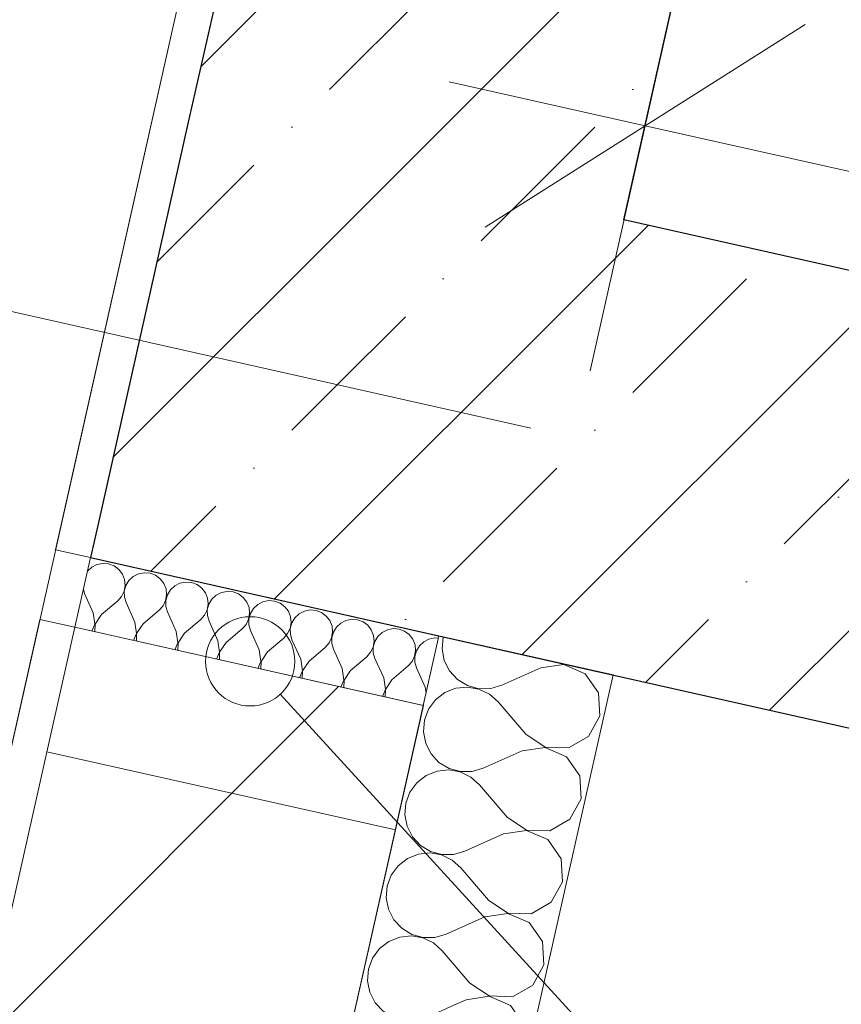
# Model space of a CAD drawing. Header units: millimetres. Extents: x -7213913 to -6937159, y 6128912 to 6404062.
# Tile 196 of 208: x -7187868 to -7187408, y 6173921 to 6174473. Entities that reach past the tile are written whole.
import ezdxf
from ezdxf.enums import TextEntityAlignment as Align

# ---------------------------------------------------------------- set-up
doc = ezdxf.new("R2010")
doc.units = ezdxf.units.MM
doc.header["$MEASUREMENT"] = 0
doc.linetypes.add('короткая штриховая', pattern=[282.222222, 141.111111, -141.111111])
doc.linetypes.add('Штрихпунктирная', pattern=[670.277762, 352.777767, -176.388884, 0, -141.111112])
for name, color, linetype, lineweight in [('0_Ном._пера__1', 7, 'Continuous', 0), ('0_Ном._пера__120', 7, 'Continuous', 0), ('S - МОП.АР_Ном._пера__2', 8, 'Continuous', 15), ('АР-вертикальная связь - Лифт.АР_Ном._пера__120', 7, 'Continuous', 0), ('АР-Стены_внешние_.АР_Ном._пера__1', 7, 'Continuous', 0), ('АР-Стены_внешние_.АР_Ном._пера__120', 7, 'Continuous', 0), ('АР-Стены_внутренние_пилоны.АР_Ном._пера__1', 7, 'Continuous', 30), ('АР-Стены_Перегородки_межквартирные_200.АР_Ном._пера__1', 7, 'Continuous', 15), ('АР-Чертеж-Оси_Осевые размеры.АР_Ном._пера__120', 7, 'Continuous', 0), ('АР-Чертеж-Размеры.АР_Ном._пера__1', 7, 'Continuous', 0), ('Паспорта Зон Archicad_Ном._пера__1', 7, 'Continuous', 0)]:
    doc.layers.add(name, color=color, linetype=linetype, lineweight=lineweight)
for name, color, linetype in [('S - МОП.АР', 7, 'Continuous'), ('АР-Стены_внутренние_пилоны.АР', 7, 'Continuous'), ('АР-Стены_Перегородки_межквартирные_200.АР', 7, 'Continuous'), ('АР-Чертеж-Оси_Осевые размеры.АР', 7, 'Continuous'), ('АР-Чертеж-Размеры.АР', 7, 'Continuous')]:
    doc.layers.add(name, color=color, linetype=linetype)
doc.styles.add('РЎР“Р•РќР•Р\xa0Р\x98Р\xa0_РЎРўР\x98Р›Р¬_2', font='calibri.ttf')
doc.styles.add('РЎР“Р•РќР•Р\xa0Р\x98Р\xa0_РЎРўР\x98Р›Р¬_3', font='GOST_Common.ttf')
doc.styles.add('РЎР“Р•РќР•Р\xa0Р\x98Р\xa0_РЎРўР\x98Р›Р¬_5', font='GOTHIC.TTF')
doc.dimstyles.new('СГЕНЕРИР_СТИЛЬ__3', dxfattribs={"dimtxt": 200, "dimasz": 142.5, "dimexe": 0.18, "dimexo": 0.0625, "dimgap": 0, "dimtad": 1, "dimdec": 0, "dimzin": 0, "dimdsep": 46, "dimtxsty": 'РЎР“Р•РќР•Р\xa0Р\x98Р\xa0_РЎРўР\x98Р›Р¬_3', "dimblk": 'ARROWHEAD_6', "dimblk1": 'ARROWHEAD_6', "dimblk2": 'ARROWHEAD_6', "dimcen": 0.09, "dimse1": 1, "dimse2": 1, "dimclrd": 7, "dimclre": 7, "dimclrt": 7, "dimazin": 0, "dimtfac": 1, "dimtdec": 4, "dimtmove": 0, "dimatfit": 3, "dimfxl": 1, "dimtolj": 1, "dimtzin": 0, "dimarcsym": 0})
doc.dimstyles.new('СГЕНЕРИР_СТИЛЬ__5', dxfattribs={"dimtxt": 129.999995, "dimasz": 142.5, "dimexe": 0.18, "dimexo": 0.0625, "dimgap": 0, "dimtad": 1, "dimdec": 0, "dimzin": 0, "dimdsep": 46, "dimtxsty": 'РЎР“Р•РќР•Р\xa0Р\x98Р\xa0_РЎРўР\x98Р›Р¬_3', "dimblk": 'ARROWHEAD_6', "dimblk1": 'ARROWHEAD_6', "dimblk2": 'ARROWHEAD_6', "dimcen": 0.09, "dimse1": 1, "dimse2": 1, "dimclrd": 7, "dimclre": 7, "dimclrt": 7, "dimazin": 0, "dimtfac": 1, "dimtdec": 4, "dimtmove": 0, "dimatfit": 3, "dimfxl": 1, "dimtolj": 1, "dimtzin": 0, "dimarcsym": 0})
doc.dimstyles.new('СГЕНЕРИР_СТИЛЬ__6', dxfattribs={"dimtxt": 129.999995, "dimasz": 142.5, "dimexe": 0.18, "dimexo": 300000, "dimgap": 0, "dimtad": 1, "dimdec": 0, "dimzin": 0, "dimdsep": 46, "dimtxsty": 'РЎР“Р•РќР•Р\xa0Р\x98Р\xa0_РЎРўР\x98Р›Р¬_3', "dimblk": 'ARROWHEAD_6', "dimblk1": 'ARROWHEAD_6', "dimblk2": 'ARROWHEAD_6', "dimcen": 0.09, "dimclrd": 7, "dimclre": 7, "dimclrt": 7, "dimazin": 0, "dimtfac": 1, "dimtdec": 4, "dimtmove": 2, "dimatfit": 3, "dimfxl": 1, "dimtolj": 1, "dimtzin": 0, "dimarcsym": 0})
pattern_1 = [(45, (-6566190.34, 6563027.8), (-111.369318, 111.369318), [0, -105, 0, -157.5]), (110, (-6565840.34, 6563027.8), (148.001588, 53.868173), [0, -77, 0, -133])]
pattern_2 = [(45, (-6566190.34, 6562677.8), (-84.852814, 84.852814), []), (45, (-6566232.77, 6562720.22), (-84.852814, 84.852814), [90, -30, 0, -30])]

# ---------------------------------------------------------------- blocks, each defined once
blk = doc.blocks.new('Лифтовой холл _ ПБЗ_1_51_1', base_point=(-7188853.33, 6178755.24))
at = {"layer": 'S - МОП.АР_Ном._пера__2', "color": 8, "linetype": 'Continuous', "lineweight": 15, "flags": 128}
blk.add_lwpolyline([(-7192033.86, 6181367.83), (-7192391.05, 6179777.45), (-7190283.55, 6179304.11), (-7191317.83, 6174699.02), (-7187902.9, 6173932.05), (-7186511.43, 6180127.52)], close=True, dxfattribs=at)
at = {"layer": 'Паспорта Зон Archicad_Ном._пера__1', "color": 7, "lineweight": 0, "style": 'РЎР“Р•РќР•Р\xa0Р\x98Р\xa0_РЎРўР\x98Р›Р¬_3'}
blk.add_attdef('ROOM_NUMBER', text='', height=350, rotation=347.3417, dxfattribs=at).set_placement((-7188399.6, 6179289.73), align=Align.MIDDLE_CENTER)
at = {"layer": 'Паспорта Зон Archicad_Ном._пера__1', "color": 7, "lineweight": 0, "style": 'РЎР“Р•РќР•Р\xa0Р\x98Р\xa0_РЎРўР\x98Р›Р¬_2'}
blk.add_attdef('ROOM_AREA', text='', height=200, rotation=347.3417, dxfattribs=at).set_placement((-7188124.59, 6178668.44), align=Align.MIDDLE_RIGHT)
blk = doc.blocks.new('Стена_207_1', base_point=(-7187679.25, 6174266.15))
at = {"layer": 'АР-Стены_внутренние_пилоны.АР', "linetype": 'Continuous', "lineweight": 0, "true_color": 0x000000}
h = blk.add_hatch(dxfattribs=at)
h.set_pattern_fill('ШТУКАТУРКА__ГИПС_01_0001', color=18, style=0, pattern_type=2)
h.set_pattern_definition(pattern_1)
h.paths.add_polyline_path([(-7187848.12, 6174175.96), (-7187824.55, 6174189.64), (-7187666.44, 6174893.6), (-7187685.96, 6174897.98)])
h = blk.add_hatch(dxfattribs=at)
h.set_pattern_fill('ЖЕЛЕЗОБЕТОН__PROJECT__0001', color=18, style=0, pattern_type=2)
h.set_pattern_definition(pattern_2)
h.paths.add_polyline_path([(-7187666.44, 6174893.6), (-7187773.82, 6174415.5), (-7187529.9, 6174360.72), (-7187422.52, 6174838.82)])
h = blk.add_hatch(dxfattribs=at)
h.set_pattern_fill('ЖЕЛЕЗОБЕТОН__PROJECT__0001', color=18, style=0, pattern_type=2)
h.set_pattern_definition(pattern_2)
h.paths.add_polyline_path([(-7187824.55, 6174189.64), (-7187529.9, 6174360.72), (-7187773.82, 6174415.5)])
h = blk.add_hatch(dxfattribs=at)
h.set_pattern_fill('ЖЕЛЕЗОБЕТОН__PROJECT__0001', color=18, style=0, pattern_type=2)
h.set_pattern_definition(pattern_2)
h.paths.add_polyline_path([(-7187824.55, 6174189.64), (-7187828.61, 6174171.58), (-7187584.68, 6174116.79), (-7187529.9, 6174360.72)])
h = blk.add_hatch(dxfattribs=at)
h.set_pattern_fill('ШТУКАТУРКА__ГИПС_01_0001', color=18, style=0, pattern_type=2)
h.set_pattern_definition(pattern_1)
h.paths.add_polyline_path([(-7187848.12, 6174175.96), (-7187828.61, 6174171.58), (-7187824.55, 6174189.64)])
at = {"layer": 'АР-Стены_внутренние_пилоны.АР_Ном._пера__1', "color": 7, "linetype": 'Continuous', "lineweight": 30}
for p, q in [((-7187666.44, 6174893.6), (-7187773.82, 6174415.5)), ((-7187773.82, 6174415.5), (-7187824.55, 6174189.64)), ((-7187824.55, 6174189.64), (-7187828.61, 6174171.58))]:
    blk.add_line(p, q, dxfattribs=at)
at = {"layer": 'АР-Стены_внутренние_пилоны.АР_Ном._пера__1', "color": 7, "linetype": 'Continuous', "lineweight": 0, "flags": 128}
for points in [[(-7187685.96, 6174897.98), (-7187848.12, 6174175.96)], [(-7187848.12, 6174175.96), (-7187828.61, 6174171.58)]]:
    blk.add_lwpolyline(points, dxfattribs=at)
at = {"layer": 'АР-Стены_внутренние_пилоны.АР_Ном._пера__1', "color": 7, "linetype": 'Continuous', "lineweight": 30, "flags": 128}
for points in [[(-7187529.9, 6174360.72), (-7187422.52, 6174838.82)], [(-7187828.61, 6174171.58), (-7187584.68, 6174116.79)]]:
    blk.add_lwpolyline(points, dxfattribs=at)
blk = doc.blocks.new('Стена_208_1', base_point=(-7187679.25, 6174266.15))
at = {"layer": 'АР-Стены_внутренние_пилоны.АР', "linetype": 'Continuous', "lineweight": 0, "true_color": 0x000000}
h = blk.add_hatch(dxfattribs=at)
h.set_pattern_fill('ЖЕЛЕЗОБЕТОН__PROJECT__0001', color=18, style=0, pattern_type=2)
h.set_pattern_definition(pattern_2)
h.paths.add_polyline_path([(-7187529.9, 6174360.72), (-7187584.68, 6174116.79), (-7184852.74, 6173503.22), (-7184797.95, 6173747.14)])
at = {"layer": 'АР-Стены_внутренние_пилоны.АР_Ном._пера__1', "color": 7, "linetype": 'Continuous', "lineweight": 30, "flags": 128}
for points in [[(-7184797.95, 6173747.14), (-7187529.9, 6174360.72)], [(-7187584.68, 6174116.79), (-7184852.74, 6173503.22)]]:
    blk.add_lwpolyline(points, dxfattribs=at)
blk = doc.blocks.new('Стена_212_1', base_point=(-7187739.78, 6174110.71))
at = {"layer": 'АР-Стены_Перегородки_межквартирные_200.АР', "linetype": 'Continuous', "lineweight": 0, "true_color": 0x000000}
h = blk.add_hatch(dxfattribs=at)
h.set_pattern_fill('ШТУКАТУРКА__ГИПС_01_0001', color=18, style=0, pattern_type=2)
h.set_pattern_definition(pattern_1)
h.paths.add_polyline_path([(-7187856.87, 6174137.01), (-7187913.86, 6173883.27), (-7187894.34, 6173878.88), (-7187837.35, 6174132.63)])
h = blk.add_hatch(dxfattribs=at)
h.set_pattern_fill('БЛОКИ_БЕТОННЫЕ_ЭФФЕКТИВН_78', color=18, style=0, pattern_type=2)
h.set_pattern_definition([(45, (-6566190.34, 6562677.8), (-127.279217, 127.279217), [])])
h.paths.add_polyline_path([(-7187837.35, 6174132.63), (-7187894.34, 6173878.88), (-7187699.2, 6173835.06), (-7187642.21, 6174088.8)])
at = {"layer": 'АР-Стены_Перегородки_межквартирные_200.АР_Ном._пера__1', "color": 7, "linetype": 'Continuous', "lineweight": 15}
blk.add_line((-7187837.35, 6174132.63), (-7187894.34, 6173878.88), dxfattribs=at)
at = {"layer": 'АР-Стены_Перегородки_межквартирные_200.АР_Ном._пера__1', "color": 7, "linetype": 'Continuous', "lineweight": 0, "flags": 128}
for points in [[(-7187856.87, 6174137.01), (-7187913.86, 6173883.27)], [(-7187856.87, 6174137.01), (-7187837.35, 6174132.63)], [(-7187913.86, 6173883.27), (-7187894.34, 6173878.88)]]:
    blk.add_lwpolyline(points, dxfattribs=at)
at = {"layer": 'АР-Стены_Перегородки_межквартирные_200.АР_Ном._пера__1', "color": 7, "linetype": 'Continuous', "lineweight": 15, "flags": 128}
for points in [[(-7187837.35, 6174132.63), (-7187642.21, 6174088.8)], [(-7187699.2, 6173835.06), (-7187642.21, 6174088.8)]]:
    blk.add_lwpolyline(points, dxfattribs=at)
blk = doc.blocks.new('*X807', base_point=(-6566190.34, 6562677.79))
at = {"layer": 'АР-Стены_внешние_.АР_Ном._пера__1', "color": 7, "linetype": 'Continuous', "lineweight": 0}
for p, q in [((-7187827.87, 6174166.21), (-7187830.28, 6174163.98)), ((-7187824.94, 6174167.7), (-7187827.87, 6174166.21)), ((-7187821.72, 6174168.34), (-7187824.94, 6174167.7)), ((-7187818.45, 6174168.07), (-7187821.72, 6174168.34)), ((-7187815.37, 6174166.91), (-7187818.45, 6174168.07)), ((-7187812.73, 6174164.96), (-7187815.37, 6174166.91)), ((-7187810.72, 6174162.36), (-7187812.73, 6174164.96)), ((-7187830.28, 6174163.98), (-7187830.33, 6174163.89)), ((-7187809.5, 6174159.31), (-7187810.72, 6174162.36)), ((-7187809.16, 6174156.05), (-7187809.5, 6174159.31)), ((-7187804.64, 6174161), (-7187807.05, 6174158.76)), ((-7187801.71, 6174162.49), (-7187804.64, 6174161)), ((-7187798.49, 6174163.12), (-7187801.71, 6174162.49)), ((-7187795.22, 6174162.85), (-7187798.49, 6174163.12)), ((-7187792.14, 6174161.7), (-7187795.22, 6174162.85)), ((-7187789.5, 6174159.75), (-7187792.14, 6174161.7)), ((-7187787.49, 6174157.15), (-7187789.5, 6174159.75)), ((-7187832.58, 6174153.86), (-7187831.91, 6174151.57)), ((-7187809.72, 6174152.81), (-7187809.16, 6174156.05)), ((-7187808.75, 6174155.96), (-7187809.63, 6174152.79)), ((-7187807.05, 6174158.76), (-7187808.75, 6174155.96)), ((-7187786.27, 6174154.1), (-7187787.49, 6174157.15)), ((-7187785.93, 6174150.83), (-7187786.27, 6174154.1)), ((-7187783.82, 6174153.55), (-7187785.52, 6174150.74)), ((-7187781.41, 6174155.78), (-7187783.82, 6174153.55)), ((-7187778.48, 6174157.27), (-7187781.41, 6174155.78)), ((-7187775.26, 6174157.91), (-7187778.48, 6174157.27)), ((-7187771.98, 6174157.63), (-7187775.26, 6174157.91)), ((-7187768.91, 6174156.48), (-7187771.98, 6174157.63)), ((-7187766.27, 6174154.53), (-7187768.91, 6174156.48)), ((-7187764.26, 6174151.93), (-7187766.27, 6174154.53)), ((-7187827.03, 6174140.71), (-7187831.91, 6174151.57)), ((-7187813.33, 6174147.4), (-7187811.15, 6174149.85)), ((-7187811.15, 6174149.85), (-7187809.72, 6174152.81)), ((-7187809.63, 6174152.79), (-7187809.6, 6174149.51)), ((-7187809.6, 6174149.51), (-7187808.68, 6174146.35)), ((-7187786.49, 6174147.6), (-7187785.93, 6174150.83)), ((-7187785.52, 6174150.74), (-7187786.4, 6174147.57)), ((-7187763.04, 6174148.88), (-7187764.26, 6174151.93)), ((-7187762.7, 6174145.61), (-7187763.04, 6174148.88)), ((-7187760.58, 6174148.33), (-7187762.29, 6174145.52)), ((-7187758.18, 6174150.56), (-7187760.58, 6174148.33)), ((-7187755.25, 6174152.05), (-7187758.18, 6174150.56)), ((-7187752.03, 6174152.69), (-7187755.25, 6174152.05)), ((-7187748.75, 6174152.42), (-7187752.03, 6174152.69)), ((-7187745.68, 6174151.26), (-7187748.75, 6174152.42)), ((-7187743.04, 6174149.31), (-7187745.68, 6174151.26)), ((-7187741.03, 6174146.71), (-7187743.04, 6174149.31)), ((-7187822.38, 6174139.67), (-7187813.33, 6174147.4)), ((-7187803.8, 6174135.5), (-7187808.68, 6174146.35)), ((-7187790.1, 6174142.18), (-7187787.92, 6174144.64)), ((-7187787.92, 6174144.64), (-7187786.49, 6174147.6)), ((-7187786.4, 6174147.57), (-7187786.37, 6174144.29)), ((-7187786.37, 6174144.29), (-7187785.45, 6174141.14)), ((-7187763.26, 6174142.38), (-7187762.7, 6174145.61)), ((-7187762.29, 6174145.52), (-7187763.16, 6174142.36)), ((-7187739.81, 6174143.66), (-7187741.03, 6174146.71)), ((-7187739.46, 6174140.4), (-7187739.81, 6174143.66)), ((-7187737.35, 6174143.11), (-7187739.06, 6174140.31)), ((-7187734.95, 6174145.35), (-7187737.35, 6174143.11)), ((-7187732.02, 6174146.84), (-7187734.95, 6174145.35)), ((-7187728.8, 6174147.47), (-7187732.02, 6174146.84)), ((-7187725.52, 6174147.2), (-7187728.8, 6174147.47)), ((-7187722.45, 6174146.05), (-7187725.52, 6174147.2)), ((-7187719.81, 6174144.1), (-7187722.45, 6174146.05)), ((-7187717.8, 6174141.5), (-7187719.81, 6174144.1)), ((-7187826.08, 6174134.28), (-7187827.03, 6174140.71)), ((-7187822.38, 6174139.67), (-7187825.99, 6174134.25)), ((-7187799.15, 6174134.45), (-7187790.1, 6174142.18)), ((-7187780.57, 6174130.28), (-7187785.45, 6174141.14)), ((-7187775.92, 6174129.24), (-7187766.87, 6174136.96)), ((-7187766.87, 6174136.96), (-7187764.69, 6174139.42)), ((-7187764.69, 6174139.42), (-7187763.26, 6174142.38)), ((-7187763.16, 6174142.36), (-7187763.14, 6174139.07)), ((-7187763.14, 6174139.07), (-7187762.22, 6174135.92)), ((-7187741.45, 6174134.2), (-7187740.03, 6174137.16)), ((-7187740.03, 6174137.16), (-7187739.46, 6174140.4)), ((-7187739.06, 6174140.31), (-7187739.93, 6174137.14)), ((-7187739.93, 6174137.14), (-7187739.91, 6174133.86)), ((-7187716.58, 6174138.45), (-7187717.8, 6174141.5)), ((-7187716.23, 6174135.18), (-7187716.58, 6174138.45)), ((-7187714.12, 6174137.9), (-7187715.83, 6174135.09)), ((-7187711.71, 6174140.13), (-7187714.12, 6174137.9)), ((-7187708.79, 6174141.62), (-7187711.71, 6174140.13)), ((-7187705.57, 6174142.26), (-7187708.79, 6174141.62)), ((-7187702.29, 6174141.99), (-7187705.57, 6174142.26)), ((-7187699.22, 6174140.83), (-7187702.29, 6174141.99)), ((-7187696.57, 6174138.88), (-7187699.22, 6174140.83)), ((-7187694.57, 6174136.28), (-7187696.57, 6174138.88)), ((-7187682.33, 6174137.04), (-7187685.56, 6174136.41)), ((-7187679.06, 6174136.77), (-7187682.33, 6174137.04)), ((-7187827.76, 6174130.38), (-7187826.08, 6174134.28)), ((-7187825.99, 6174134.25), (-7187826.13, 6174130.02)), ((-7187802.85, 6174129.06), (-7187803.8, 6174135.5)), ((-7187799.15, 6174134.45), (-7187802.76, 6174129.04)), ((-7187757.34, 6174125.06), (-7187762.22, 6174135.92)), ((-7187752.69, 6174124.02), (-7187743.63, 6174131.75)), ((-7187743.63, 6174131.75), (-7187741.45, 6174134.2)), ((-7187739.91, 6174133.86), (-7187738.99, 6174130.7)), ((-7187718.22, 6174128.99), (-7187716.8, 6174131.95)), ((-7187716.8, 6174131.95), (-7187716.23, 6174135.18)), ((-7187715.83, 6174135.09), (-7187716.7, 6174131.92)), ((-7187716.7, 6174131.92), (-7187716.68, 6174128.64)), ((-7187693.34, 6174133.23), (-7187694.57, 6174136.28)), ((-7187693, 6174129.96), (-7187693.34, 6174133.23)), ((-7187690.89, 6174132.68), (-7187692.6, 6174129.87)), ((-7187688.48, 6174134.91), (-7187690.89, 6174132.68)), ((-7187685.56, 6174136.41), (-7187688.48, 6174134.91)), ((-7187675.99, 6174135.61), (-7187679.06, 6174136.77)), ((-7187673.34, 6174133.66), (-7187675.99, 6174135.61)), ((-7187671.34, 6174131.06), (-7187673.34, 6174133.66)), ((-7187659.1, 6174131.82), (-7187662.33, 6174131.19)), ((-7187655.83, 6174131.55), (-7187659.1, 6174131.82)), ((-7187652.75, 6174130.4), (-7187655.83, 6174131.55)), ((-7187804.53, 6174125.17), (-7187802.85, 6174129.06)), ((-7187802.76, 6174129.04), (-7187802.9, 6174124.8)), ((-7187779.62, 6174123.84), (-7187780.57, 6174130.28)), ((-7187775.92, 6174129.24), (-7187779.53, 6174123.82)), ((-7187734.11, 6174119.85), (-7187738.99, 6174130.7)), ((-7187729.46, 6174118.8), (-7187720.4, 6174126.53)), ((-7187720.4, 6174126.53), (-7187718.22, 6174128.99)), ((-7187716.68, 6174128.64), (-7187715.76, 6174125.49)), ((-7187694.99, 6174123.77), (-7187693.57, 6174126.73)), ((-7187693.57, 6174126.73), (-7187693, 6174129.96)), ((-7187692.6, 6174129.87), (-7187693.47, 6174126.71)), ((-7187693.47, 6174126.71), (-7187693.45, 6174123.42)), ((-7187670.11, 6174128.02), (-7187671.34, 6174131.06)), ((-7187669.77, 6174124.75), (-7187670.11, 6174128.02)), ((-7187667.66, 6174127.46), (-7187669.37, 6174124.66)), ((-7187665.25, 6174129.7), (-7187667.66, 6174127.46)), ((-7187662.33, 6174131.19), (-7187665.25, 6174129.7)), ((-7187650.11, 6174128.45), (-7187652.75, 6174130.4)), ((-7187648.1, 6174125.85), (-7187650.11, 6174128.45)), ((-7187639.09, 6174125.97), (-7187642.02, 6174124.48)), ((-7187635.87, 6174126.61), (-7187639.09, 6174125.97)), ((-7187633.76, 6174126.43), (-7187635.87, 6174126.61)), ((-7187781.3, 6174119.95), (-7187779.62, 6174123.84)), ((-7187779.53, 6174123.82), (-7187779.67, 6174119.59)), ((-7187756.39, 6174118.63), (-7187757.34, 6174125.06)), ((-7187752.69, 6174124.02), (-7187756.3, 6174118.6)), ((-7187710.87, 6174114.63), (-7187715.76, 6174125.49)), ((-7187706.23, 6174113.59), (-7187697.17, 6174121.31)), ((-7187697.17, 6174121.31), (-7187694.99, 6174123.77)), ((-7187693.45, 6174123.42), (-7187692.53, 6174120.27)), ((-7187671.76, 6174118.55), (-7187670.33, 6174121.51)), ((-7187670.33, 6174121.51), (-7187669.77, 6174124.75)), ((-7187669.37, 6174124.66), (-7187670.24, 6174121.49)), ((-7187670.24, 6174121.49), (-7187670.22, 6174118.21)), ((-7187646.88, 6174122.8), (-7187648.1, 6174125.85)), ((-7187646.54, 6174119.53), (-7187646.88, 6174122.8)), ((-7187644.43, 6174122.25), (-7187646.14, 6174119.44)), ((-7187642.02, 6174124.48), (-7187644.43, 6174122.25)), ((-7187758.07, 6174114.73), (-7187756.39, 6174118.63)), ((-7187756.3, 6174118.6), (-7187756.44, 6174114.37)), ((-7187733.16, 6174113.41), (-7187734.11, 6174119.85)), ((-7187729.46, 6174118.8), (-7187733.07, 6174113.39)), ((-7187687.64, 6174109.41), (-7187692.53, 6174120.27)), ((-7187683, 6174108.37), (-7187673.94, 6174116.1)), ((-7187673.94, 6174116.1), (-7187671.76, 6174118.55)), ((-7187670.22, 6174118.21), (-7187669.3, 6174115.05)), ((-7187664.41, 6174104.2), (-7187669.3, 6174115.05)), ((-7187648.53, 6174113.34), (-7187647.1, 6174116.3)), ((-7187647.1, 6174116.3), (-7187646.54, 6174119.53)), ((-7187646.14, 6174119.44), (-7187647.01, 6174116.27)), ((-7187647.01, 6174116.27), (-7187646.99, 6174112.99)), ((-7187734.84, 6174109.52), (-7187733.16, 6174113.41)), ((-7187733.07, 6174113.39), (-7187733.21, 6174109.15)), ((-7187709.93, 6174108.19), (-7187710.87, 6174114.63)), ((-7187706.23, 6174113.59), (-7187709.84, 6174108.17)), ((-7187686.7, 6174102.98), (-7187687.64, 6174109.41)), ((-7187659.77, 6174103.15), (-7187650.71, 6174110.88)), ((-7187650.71, 6174110.88), (-7187648.53, 6174113.34)), ((-7187646.99, 6174112.99), (-7187646.06, 6174109.84)), ((-7187641.18, 6174098.98), (-7187646.06, 6174109.84)), ((-7187711.61, 6174104.3), (-7187709.93, 6174108.19)), ((-7187709.84, 6174108.17), (-7187709.98, 6174103.94)), ((-7187683, 6174108.37), (-7187686.6, 6174102.95)), ((-7187663.47, 6174097.76), (-7187664.41, 6174104.2)), ((-7187688.38, 6174099.09), (-7187686.7, 6174102.98)), ((-7187686.6, 6174102.95), (-7187686.75, 6174098.72)), ((-7187659.77, 6174103.15), (-7187663.37, 6174097.74)), ((-7187640.69, 6174095.6), (-7187641.18, 6174098.98)), ((-7187665.15, 6174093.87), (-7187663.47, 6174097.76)), ((-7187663.37, 6174097.74), (-7187663.52, 6174093.5))]:
    blk.add_line(p, q, dxfattribs=at)
blk = doc.blocks.new('Штриховка_1_1', base_point=(-6566190.34, 6562677.79))
at = {"layer": 'АР-Стены_внешние_.АР_Ном._пера__1', "color": 7, "linetype": 'Continuous', "lineweight": 0, "flags": 128}
blk.add_lwpolyline([(-7187633.47, 6174127.75), (-7187828.61, 6174171.57), (-7187837.37, 6174132.54), (-7187642.23, 6174088.72)], close=True, dxfattribs=at)
at = {"layer": 'АР-Стены_внешние_.АР_Ном._пера__1', "color": 7, "linetype": 'Continuous', "lineweight": 0}
blk.add_blockref('*X807', (-6566190.34, 6562677.79), dxfattribs=at)
blk = doc.blocks.new('*X825', base_point=(-6566190.34, 6562677.79))
at = {"layer": '0_Ном._пера__1', "color": 7, "linetype": 'Continuous', "lineweight": 0}
for p, q in [((-7187585.23, 6173897.04), (-7187585.78, 6173906.87)), ((-7187591.44, 6173885.6), (-7187585.23, 6173897.04)), ((-7187622.15, 6173883.85), (-7187615.75, 6173879.58)), ((-7187602.74, 6173879.14), (-7187591.44, 6173885.6)), ((-7187615.79, 6173879.4), (-7187628.66, 6173877.51)), ((-7187603.84, 6173874.24), (-7187615.79, 6173879.4)), ((-7187615.75, 6173879.58), (-7187602.74, 6173879.14)), ((-7187628.66, 6173877.51), (-7187640.73, 6173872.08)), ((-7187596.39, 6173863.57), (-7187603.84, 6173874.24)), ((-7187652.46, 6173858.45), (-7187656.54, 6173862.07)), ((-7187595.67, 6173850.57), (-7187596.39, 6173863.57)), ((-7187637.01, 6173840.34), (-7187652.46, 6173858.45)), ((-7187601.88, 6173839.14), (-7187595.67, 6173850.57)), ((-7187637.01, 6173840.34), (-7187626.18, 6173833.12)), ((-7187613.18, 6173832.68), (-7187601.88, 6173839.14)), ((-7187693.73, 6173838.52), (-7187693.08, 6173835.22)), ((-7187693.08, 6173835.22), (-7187692.2, 6173833.48)), ((-7187639.1, 6173831.05), (-7187653.17, 6173824.72)), ((-7187626.22, 6173832.94), (-7187639.1, 6173831.05)), ((-7187614.28, 6173827.78), (-7187626.22, 6173832.94)), ((-7187626.18, 6173833.12), (-7187613.18, 6173832.68)), ((-7187606.83, 6173817.1), (-7187614.28, 6173827.78)), ((-7187606.67, 6173814.27), (-7187606.83, 6173817.1))]:
    blk.add_line(p, q, dxfattribs=at)
blk = doc.blocks.new('*X826', base_point=(-6566190.34, 6562677.79))
at = {"layer": '0_Ном._пера__1', "color": 7, "linetype": 'Continuous', "lineweight": 0}
for p, q in [((-7187672.9, 6173931.64), (-7187672.21, 6173928.14)), ((-7187672.21, 6173928.14), (-7187669.23, 6173922.29)), ((-7187669.23, 6173922.29), (-7187664.76, 6173917.47)), ((-7187664.76, 6173917.47), (-7187659.15, 6173914.06)), ((-7187625.06, 6173920.9), (-7187639.94, 6173914.2)), ((-7187665.86, 6173912.57), (-7187671.96, 6173910.13)), ((-7187659.33, 6173913.25), (-7187665.86, 6173912.57)), ((-7187652.86, 6173912.13), (-7187659.33, 6173913.25)), ((-7187659.15, 6173914.06), (-7187652.82, 6173912.31)), ((-7187646.94, 6173909.27), (-7187652.86, 6173912.13)), ((-7187652.82, 6173912.31), (-7187646.25, 6173912.36)), ((-7187646.25, 6173912.36), (-7187639.94, 6173914.2)), ((-7187585.96, 6173910.03), (-7187587.69, 6173912.5)), ((-7187677.16, 6173906.11), (-7187681.06, 6173900.82)), ((-7187671.96, 6173910.13), (-7187677.16, 6173906.11)), ((-7187642.03, 6173904.91), (-7187646.94, 6173909.27)), ((-7187585.78, 6173906.87), (-7187585.96, 6173910.03)), ((-7187681.06, 6173900.82), (-7187683.37, 6173894.67)), ((-7187626.58, 6173886.8), (-7187642.03, 6173904.91)), ((-7187683.37, 6173894.67), (-7187683.91, 6173888.13)), ((-7187683.91, 6173888.13), (-7187682.65, 6173881.68)), ((-7187626.58, 6173886.8), (-7187622.15, 6173883.85)), ((-7187682.65, 6173881.68), (-7187679.67, 6173875.83)), ((-7187679.67, 6173875.83), (-7187675.2, 6173871.01)), ((-7187669.77, 6173866.79), (-7187676.3, 6173866.11)), ((-7187675.2, 6173871.01), (-7187669.58, 6173867.6)), ((-7187663.29, 6173865.66), (-7187669.77, 6173866.79)), ((-7187669.58, 6173867.6), (-7187663.25, 6173865.85)), ((-7187656.68, 6173865.9), (-7187650.38, 6173867.74)), ((-7187640.73, 6173872.08), (-7187650.38, 6173867.74)), ((-7187682.4, 6173863.66), (-7187687.6, 6173859.65)), ((-7187676.3, 6173866.11), (-7187682.4, 6173863.66)), ((-7187657.38, 6173862.81), (-7187663.29, 6173865.66)), ((-7187663.25, 6173865.85), (-7187656.68, 6173865.9)), ((-7187656.54, 6173862.07), (-7187657.38, 6173862.81)), ((-7187687.6, 6173859.65), (-7187691.5, 6173854.36)), ((-7187691.5, 6173854.36), (-7187693.81, 6173848.21)), ((-7187693.81, 6173848.21), (-7187694.35, 6173841.67)), ((-7187694.35, 6173841.67), (-7187693.73, 6173838.52))]:
    blk.add_line(p, q, dxfattribs=at)
blk = doc.blocks.new('*X827', base_point=(-6566190.34, 6562677.79))
at = {"layer": '0_Ном._пера__1', "color": 7, "linetype": 'Continuous', "lineweight": 0}
for p, q in [((-7187631.2, 6174126.98), (-7187631.74, 6174120.44)), ((-7187631.11, 6174127.22), (-7187631.2, 6174126.98)), ((-7187631.74, 6174120.44), (-7187630.47, 6174113.99)), ((-7187630.47, 6174113.99), (-7187627.49, 6174108.14)), ((-7187576.49, 6174109.82), (-7187598.2, 6174100.05)), ((-7187563.61, 6174111.71), (-7187576.49, 6174109.82)), ((-7187563.93, 6174112.13), (-7187563.57, 6174111.89)), ((-7187551.67, 6174106.54), (-7187563.61, 6174111.71)), ((-7187563.57, 6174111.89), (-7187562.74, 6174111.86)), ((-7187627.49, 6174108.14), (-7187623.02, 6174103.32)), ((-7187544.22, 6174095.87), (-7187551.67, 6174106.54)), ((-7187624.12, 6174098.42), (-7187630.22, 6174095.97)), ((-7187617.59, 6174099.1), (-7187624.12, 6174098.42)), ((-7187623.02, 6174103.32), (-7187617.41, 6174099.91)), ((-7187611.12, 6174097.97), (-7187617.59, 6174099.1)), ((-7187617.41, 6174099.91), (-7187611.08, 6174098.16)), ((-7187604.51, 6174098.21), (-7187598.2, 6174100.05)), ((-7187630.22, 6174095.97), (-7187635.42, 6174091.96)), ((-7187605.2, 6174095.12), (-7187611.12, 6174097.97)), ((-7187611.08, 6174098.16), (-7187604.51, 6174098.21)), ((-7187600.29, 6174090.76), (-7187605.2, 6174095.12)), ((-7187543.49, 6174082.88), (-7187544.22, 6174095.87)), ((-7187635.42, 6174091.96), (-7187639.32, 6174086.67)), ((-7187584.84, 6174072.65), (-7187600.29, 6174090.76)), ((-7187639.32, 6174086.67), (-7187641.63, 6174080.52)), ((-7187549.7, 6174071.45), (-7187543.49, 6174082.88)), ((-7187641.63, 6174080.52), (-7187642.17, 6174073.97)), ((-7187642.17, 6174073.97), (-7187640.91, 6174067.53)), ((-7187584.84, 6174072.65), (-7187574.01, 6174065.43)), ((-7187561, 6174064.99), (-7187549.7, 6174071.45)), ((-7187640.91, 6174067.53), (-7187637.93, 6174061.68)), ((-7187574.05, 6174065.24), (-7187586.92, 6174063.35)), ((-7187562.1, 6174060.08), (-7187574.05, 6174065.24)), ((-7187574.01, 6174065.43), (-7187561, 6174064.99)), ((-7187637.93, 6174061.68), (-7187633.46, 6174056.86)), ((-7187586.92, 6174063.35), (-7187608.64, 6174053.59)), ((-7187554.65, 6174049.41), (-7187562.1, 6174060.08)), ((-7187633.46, 6174056.86), (-7187627.84, 6174053.45)), ((-7187640.66, 6174049.51), (-7187645.86, 6174045.49)), ((-7187634.56, 6174051.95), (-7187640.66, 6174049.51)), ((-7187628.03, 6174052.64), (-7187634.56, 6174051.95)), ((-7187621.55, 6174051.51), (-7187628.03, 6174052.64)), ((-7187627.84, 6174053.45), (-7187621.51, 6174051.7)), ((-7187615.64, 6174048.66), (-7187621.55, 6174051.51)), ((-7187621.51, 6174051.7), (-7187614.94, 6174051.75)), ((-7187610.72, 6174044.3), (-7187615.64, 6174048.66)), ((-7187614.94, 6174051.75), (-7187608.64, 6174053.59)), ((-7187553.93, 6174036.42), (-7187554.65, 6174049.41)), ((-7187645.86, 6174045.49), (-7187649.76, 6174040.21)), ((-7187595.27, 6174026.18), (-7187610.72, 6174044.3)), ((-7187649.76, 6174040.21), (-7187652.07, 6174034.06)), ((-7187652.07, 6174034.06), (-7187652.61, 6174027.51)), ((-7187560.14, 6174024.99), (-7187553.93, 6174036.42)), ((-7187652.61, 6174027.51), (-7187651.34, 6174021.07)), ((-7187651.34, 6174021.07), (-7187648.36, 6174015.21)), ((-7187595.27, 6174026.18), (-7187584.44, 6174018.97)), ((-7187571.44, 6174018.53), (-7187560.14, 6174024.99)), ((-7187597.36, 6174016.89), (-7187619.07, 6174007.13)), ((-7187584.48, 6174018.78), (-7187597.36, 6174016.89)), ((-7187572.54, 6174013.62), (-7187584.48, 6174018.78)), ((-7187584.44, 6174018.97), (-7187571.44, 6174018.53)), ((-7187648.36, 6174015.21), (-7187643.89, 6174010.4)), ((-7187643.89, 6174010.4), (-7187638.28, 6174006.99)), ((-7187565.09, 6174002.95), (-7187572.54, 6174013.62)), ((-7187644.99, 6174005.49), (-7187651.09, 6174003.05)), ((-7187638.46, 6174006.18), (-7187644.99, 6174005.49)), ((-7187631.99, 6174005.05), (-7187638.46, 6174006.18)), ((-7187638.28, 6174006.99), (-7187631.95, 6174005.24)), ((-7187626.07, 6174002.2), (-7187631.99, 6174005.05)), ((-7187631.95, 6174005.24), (-7187625.38, 6174005.29)), ((-7187625.38, 6174005.29), (-7187619.07, 6174007.13)), ((-7187656.29, 6173999.03), (-7187660.19, 6173993.75)), ((-7187651.09, 6174003.05), (-7187656.29, 6173999.03)), ((-7187621.16, 6173997.83), (-7187626.07, 6174002.2)), ((-7187564.36, 6173989.96), (-7187565.09, 6174002.95)), ((-7187660.19, 6173993.75), (-7187662.5, 6173987.6)), ((-7187605.71, 6173979.72), (-7187621.16, 6173997.83)), ((-7187570.57, 6173978.53), (-7187564.36, 6173989.96)), ((-7187662.5, 6173987.6), (-7187663.04, 6173981.05)), ((-7187663.04, 6173981.05), (-7187661.78, 6173974.61)), ((-7187605.71, 6173979.72), (-7187594.88, 6173972.51)), ((-7187581.87, 6173972.07), (-7187570.57, 6173978.53)), ((-7187661.78, 6173974.61), (-7187658.8, 6173968.75)), ((-7187594.92, 6173972.32), (-7187607.79, 6173970.43)), ((-7187582.97, 6173967.16), (-7187594.92, 6173972.32)), ((-7187594.88, 6173972.51), (-7187581.87, 6173972.07)), ((-7187658.8, 6173968.75), (-7187654.33, 6173963.94)), ((-7187607.79, 6173970.43), (-7187629.51, 6173960.67)), ((-7187575.52, 6173956.49), (-7187582.97, 6173967.16)), ((-7187654.33, 6173963.94), (-7187648.71, 6173960.52)), ((-7187648.71, 6173960.52), (-7187642.38, 6173958.78)), ((-7187635.81, 6173958.82), (-7187629.51, 6173960.67)), ((-7187661.53, 6173956.59), (-7187666.73, 6173952.57)), ((-7187655.43, 6173959.03), (-7187661.53, 6173956.59)), ((-7187648.9, 6173959.71), (-7187655.43, 6173959.03)), ((-7187642.42, 6173958.59), (-7187648.9, 6173959.71)), ((-7187636.51, 6173955.73), (-7187642.42, 6173958.59)), ((-7187642.38, 6173958.78), (-7187635.81, 6173958.82)), ((-7187631.59, 6173951.37), (-7187636.51, 6173955.73)), ((-7187574.8, 6173943.5), (-7187575.52, 6173956.49)), ((-7187666.73, 6173952.57), (-7187670.63, 6173947.29)), ((-7187616.14, 6173933.26), (-7187631.59, 6173951.37)), ((-7187670.63, 6173947.29), (-7187672.94, 6173941.14)), ((-7187672.94, 6173941.14), (-7187673.48, 6173934.59)), ((-7187581.01, 6173932.06), (-7187574.8, 6173943.5)), ((-7187673.48, 6173934.59), (-7187672.9, 6173931.64)), ((-7187616.14, 6173933.26), (-7187605.31, 6173926.05)), ((-7187592.31, 6173925.6), (-7187581.01, 6173932.06)), ((-7187618.23, 6173923.97), (-7187625.06, 6173920.9)), ((-7187605.35, 6173925.86), (-7187618.23, 6173923.97)), ((-7187593.41, 6173920.7), (-7187605.35, 6173925.86)), ((-7187605.31, 6173926.05), (-7187592.31, 6173925.6)), ((-7187587.69, 6173912.5), (-7187593.41, 6173920.7))]:
    blk.add_line(p, q, dxfattribs=at)
blk = doc.blocks.new('Стена_397_1', base_point=(-7187535.9, 6174105.84))
at = {"layer": '0_Ном._пера__1', "color": 7, "linetype": 'Continuous', "lineweight": 0, "flags": 128}
for points in [[(-7187633.47, 6174127.75), (-7187699.2, 6173835.06)], [(-7187535.9, 6174105.84), (-7187633.47, 6174127.75)], [(-7187579.72, 6173910.71), (-7187535.9, 6174105.84)], [(-7187699.2, 6173835.06), (-7187601.63, 6173813.14)]]:
    blk.add_lwpolyline(points, dxfattribs=at)
at = {"color": 7, "lineweight": 0}
for name in ['*X827', '*X826', '*X825']:
    blk.add_blockref(name, (-6566190.34, 6562677.79), dxfattribs=at)
blk = doc.blocks.new('Полилиния_1_1', base_point=(-7183881.2, 6172466.87))
at = {"layer": '0_Ном._пера__120', "color": 7, "linetype": 'Continuous', "lineweight": 0, "flags": 128}
blk.add_lwpolyline([(-7183881.2, 6172466.87), (-7186841.84, 6173131.81), (-7187722.3, 6174095.03)], dxfattribs=at)
at = {"layer": '0_Ном._пера__120', "color": 7, "linetype": 'Continuous', "lineweight": 15}
blk.add_circle((-7187739.16, 6174113.48), 25, dxfattribs=at)
blk = doc.blocks.new('*D889', base_point=(-6566190.34, 6562677.79))
at = {"layer": 'АР-Чертеж-Размеры.АР_Ном._пера__1', "color": 7, "linetype": 'Continuous', "lineweight": 0, "transparency": 16777216}
for p, q in [((-7187487.23, 6174550.69), (-7187548.86, 6174276.28)), ((-7187428.43, 6174470.23), (-7187607.66, 6174356.74)), ((-7187518.05, 6174413.48), (-7187627.81, 6174438.14)), ((-7184786.1, 6173799.9), (-7187518.05, 6174413.48)), ((-7184755.29, 6173937.11), (-7184816.92, 6173662.7)), ((-7184875.72, 6173743.16), (-7184696.49, 6173856.65)), ((-7184676.34, 6173775.25), (-7184786.1, 6173799.9))]:
    blk.add_line(p, q, dxfattribs=at)
at = {"layer": 'АР-Чертеж-Размеры.АР_Ном._пера__1', "color": 7, "lineweight": 0, "transparency": 16777216, "insert": (-7186348.01, 6174177.35), "char_height": 130, "attachment_point": 7, "rotation": 347.3417, "style": 'РЎР“Р•РќР•Р\xa0Р\x98Р\xa0_РЎРўР\x98Р›Р¬_3'}
blk.add_mtext('\\A1;{\\pql;\\fGOST Common|b0|i0|c204|p0;\\W1.000000;2\xa0800}', dxfattribs=at)
blk = doc.blocks.new('ARROWHEAD_6')
at = {"color": 0, "linetype": 'Continuous', "lineweight": 0}
for p, q in [((-0.5, -0.5), (0.5, 0.5)), ((0, 0), (-1, 0))]:
    blk.add_line(p, q, dxfattribs=at)
blk = doc.blocks.new('*D982', base_point=(-6566190.34, 6562677.79))
at = {"layer": 'АР-Чертеж-Размеры.АР_Ном._пера__1', "color": 7, "linetype": 'Continuous', "lineweight": 0, "transparency": 16777216}
for p, q in [((-7187609.05, 6180374.04), (-7187584.4, 6180483.81)), ((-7187552.31, 6180284.43), (-7187665.8, 6180463.66)), ((-7187471.85, 6180343.23), (-7187746.26, 6180404.86)), ((-7189000.51, 6174178.57), (-7187609.05, 6180374.04)), ((-7189057.25, 6174268.18), (-7188943.77, 6174088.95)), ((-7188863.3, 6174147.75), (-7189137.72, 6174209.38)), ((-7189025.16, 6174068.8), (-7189000.51, 6174178.57))]:
    blk.add_line(p, q, dxfattribs=at)
at = {"layer": 'АР-Чертеж-Размеры.АР_Ном._пера__1', "color": 7, "lineweight": 0, "transparency": 16777216, "insert": (-7188375.43, 6177080.39), "char_height": 130, "attachment_point": 7, "rotation": 77.3418, "style": 'РЎР“Р•РќР•Р\xa0Р\x98Р\xa0_РЎРўР\x98Р›Р¬_3'}
blk.add_mtext('\\A1;{\\pql;\\fGOST Common|b0|i0|c204|p0;\\W1.000000;6\xa0350}', dxfattribs=at)
blk = doc.blocks.new('*D1108', base_point=(-6566190.34, 6562677.79))
at = {"layer": 'АР-Чертеж-Размеры.АР_Ном._пера__1', "color": 7, "linetype": 'Continuous', "lineweight": 0, "transparency": 16777216}
for p, q in [((-7193391.05, 6174298.25), (-7191049.42, 6173772.34)), ((-7191080.24, 6173635.13), (-7191018.61, 6173909.54)), ((-7190959.81, 6173829.08), (-7191139.03, 6173715.59)), ((-7191049.42, 6173772.34), (-7186234.59, 6172690.95)), ((-7186265.41, 6172553.75), (-7186203.78, 6172828.16)), ((-7186324.21, 6172634.21), (-7186144.98, 6172747.69)), ((-7186234.59, 6172690.95), (-7186124.83, 6172666.3))]:
    blk.add_line(p, q, dxfattribs=at)
at = {"layer": 'АР-Чертеж-Размеры.АР_Ном._пера__1', "color": 7, "lineweight": 0, "transparency": 16777216, "insert": (-7188953.3, 6173342.56), "char_height": 200, "attachment_point": 7, "rotation": 347.3417, "style": 'РЎР“Р•РќР•Р\xa0Р\x98Р\xa0_РЎРўР\x98Р›Р¬_3'}
blk.add_mtext('\\A1;{\\pql;\\fGOST Common|b0|i0|c204|p0;\\W1.000000;4\xa0935}', dxfattribs=at)
blk = doc.blocks.new('Стандартный Маркер Сетки[192]_1', base_point=(-7209178.45, 6179094.59))
at = {"layer": 'АР-Чертеж-Оси_Осевые размеры.АР_Ном._пера__120', "color": 7, "linetype": 'Штрихпунктирная', "lineweight": 0}
blk.add_line((-7208202.75, 6178875.45), (-7184083.84, 6173458.47), dxfattribs=at)
at = {"layer": 'АР-Чертеж-Оси_Осевые размеры.АР_Ном._пера__120', "color": 7, "lineweight": 0, "style": 'РЎР“Р•РќР•Р\xa0Р\x98Р\xa0_РЎРўР\x98Р›Р¬_5'}
blk.add_attdef('AC_MarkerText_1', text='', height=350, rotation=347.3417, dxfattribs=at).set_placement((-7209596.37, 6179385.23), align=Align.TOP_CENTER)
blk = doc.blocks.new('Стандартный Маркер Сетки[216]_1', base_point=(-7209178.45, 6179094.59))
at = {"layer": 'АР-Чертеж-Оси_Осевые размеры.АР_Ном._пера__120', "color": 7, "linetype": 'Штрихпунктирная', "lineweight": 0}
blk.add_line((-7208202.75, 6178875.45), (-7184083.84, 6173458.47), dxfattribs=at)
at = {"layer": 'АР-Чертеж-Оси_Осевые размеры.АР_Ном._пера__120', "color": 7, "lineweight": 0, "style": 'РЎР“Р•РќР•Р\xa0Р\x98Р\xa0_РЎРўР\x98Р›Р¬_5'}
blk.add_attdef('AC_MarkerText_1', text='', height=350, rotation=347.3417, dxfattribs=at).set_placement((-7209596.37, 6179385.23), align=Align.TOP_CENTER)

msp = doc.modelspace()

# ---------------------------------------------------------------- linework, layer by layer
at = {"layer": 'S - МОП.АР', "color": 254, "linetype": 'Continuous', "lineweight": 0, "true_color": 0xdadada, "flags": 128}
msp.add_lwpolyline([(-7192033.86, 6181367.83), (-7192391.05, 6179777.45), (-7190283.55, 6179304.11), (-7191317.83, 6174699.02), (-7187902.9, 6173932.05), (-7186511.43, 6180127.52)], close=True, dxfattribs=at)
at = {"layer": 'АР-вертикальная связь - Лифт.АР_Ном._пера__120', "color": 7, "linetype": 'короткая штриховая', "lineweight": 0}
msp.add_lwpolyline([(-7187137.64, 6176107.21), (-7187529.9, 6174360.72), (-7184797.95, 6173747.14), (-7184405.7, 6175493.63)], close=True, dxfattribs=at)
at = {"layer": 'АР-Стены_внешние_.АР_Ном._пера__120', "color": 7, "linetype": 'Continuous', "lineweight": 0}
msp.add_lwpolyline([(-7187853.03, 6174062.84), (-7187657.89, 6174019.02)], dxfattribs=at)

# ---------------------------------------------------------------- block references
at = {"color": 7, "linetype": 'Continuous', "lineweight": 0}
msp.add_blockref('Полилиния_1_1', (-7183881.2, 6172466.87), dxfattribs=at)
at = {"color": 7, "lineweight": 0}
msp.add_blockref('Стена_397_1', (-7187535.9, 6174105.84), dxfattribs=at)
at = {"layer": 'S - МОП.АР', "color": 7, "linetype": 'Continuous', "lineweight": 0}
msp.add_blockref('Лифтовой холл _ ПБЗ_1_51_1', (-7188853.33, 6178755.24), dxfattribs=at)
at = {"layer": 'АР-Стены_внешние_.АР_Ном._пера__1', "color": 7, "linetype": 'Continuous', "lineweight": 0}
msp.add_blockref('Штриховка_1_1', (-6566190.34, 6562677.79), dxfattribs=at)
at = {"layer": 'АР-Стены_внутренние_пилоны.АР', "color": 7, "lineweight": 0}
for name in ['Стена_207_1', 'Стена_208_1']:
    msp.add_blockref(name, (-7187679.25, 6174266.15), dxfattribs=at)
at = {"layer": 'АР-Стены_Перегородки_межквартирные_200.АР', "color": 7, "lineweight": 0}
msp.add_blockref('Стена_212_1', (-7187739.78, 6174110.71), dxfattribs=at)
at = {"layer": 'АР-Чертеж-Оси_Осевые размеры.АР', "color": 8, "linetype": 'Continuous', "lineweight": 15}
for name in ['Стандартный Маркер Сетки[192]_1', 'Стандартный Маркер Сетки[216]_1']:
    msp.add_blockref(name, (-7209178.45, 6179094.59), dxfattribs=at)

# ---------------------------------------------------------------- dimensions: what is measured, and where the dimension line sits
at = {"layer": 'АР-Чертеж-Размеры.АР', "color": 7, "linetype": 'Continuous', "lineweight": 0}
for base, p1, p2, angle, dimstyle, picture, middle, turn in [((-7187609.05, 6180374.04), (-7189610.37, 6174315.53), (-7188733.57, 6180626.6), 77.3418, 'СГЕНЕРИР_СТИЛЬ__6', '*D982', (-7188389.98, 6177312.22), 77.3418), ((-7187518.05, 6174413.48), (-7184797.95, 6173747.14), (-7187529.9, 6174360.72), 167.3417, 'СГЕНЕРИР_СТИЛЬ__5', '*D889', (-7186116.18, 6174191.9), 347.3417), ((-7186234.59, 6172690.95), (-7190918.96, 6174353.21), (-7186104.13, 6173271.83), 347.3417, 'СГЕНЕРИР_СТИЛЬ__3', '*D1108', (-7188596.65, 6173364.94), 347.3417)]:
    dim = msp.add_linear_dim(base=base, p1=p1, p2=p2, angle=angle, dimstyle=dimstyle, dxfattribs=at)
    dim.commit()
    dim.dimension.update_dxf_attribs({"geometry": picture, "text_midpoint": middle, "dimtype": 160, "text_rotation": turn})

doc.saveas('drawing.dxf')
